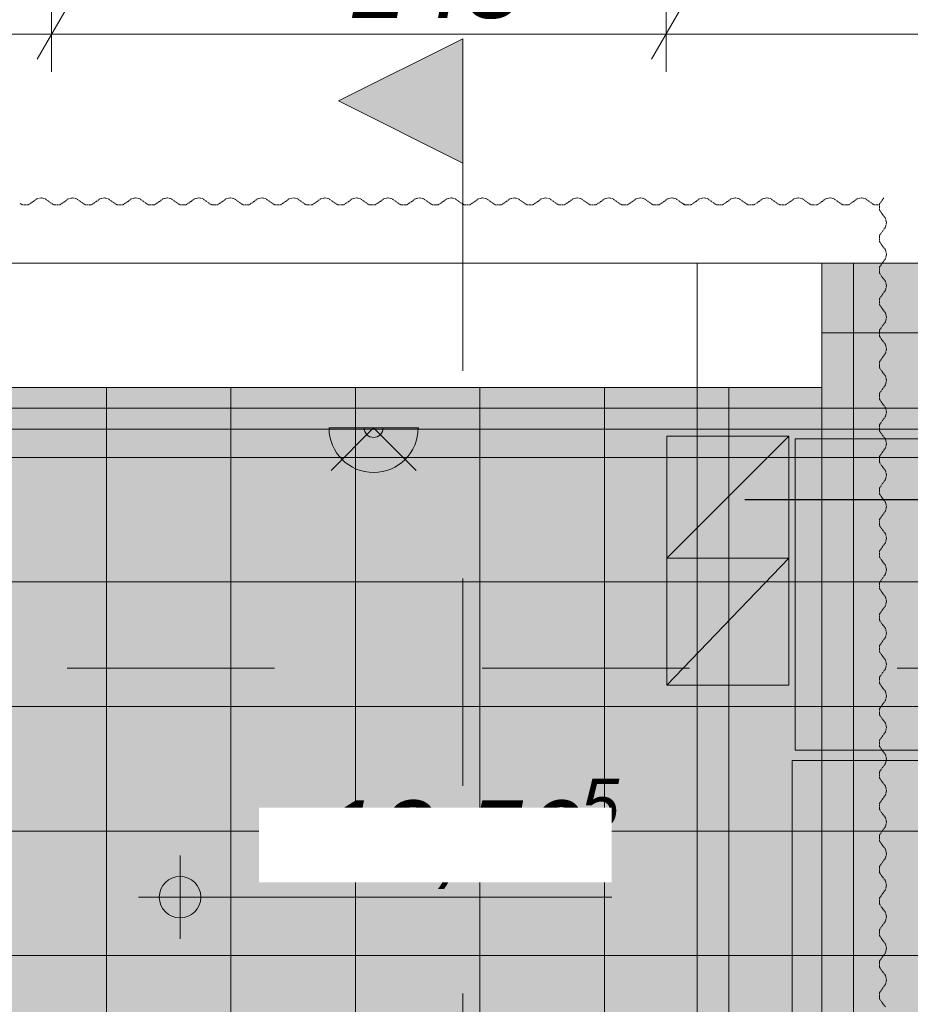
# Model space of a CAD drawing. Header units: centimetres. Extents: x -520 to 6098, y -2003 to 4462.
# Tile 29 of 52: x 1389 to 1604, y 1968 to 2205. Entities that reach past the tile are written whole.
import ezdxf

# ---------------------------------------------------------------- set-up
doc = ezdxf.new("R2010")
doc.units = ezdxf.units.CM
doc.header["$LTSCALE"] = 0.1
doc.header["$MEASUREMENT"] = 0
for name, pattern in [('11108-COL-C310_XMODEL$0$HIDDEN', [3.75, 2.5, -1.25]), ('Przerywana długa', [1000, 500, -500]), ('Wipeout_Contour', [1000, 0, -1000])]:
    doc.linetypes.add(name, pattern=pattern)
for name, color, linetype in [('1_przekroje.K_IR', 7, 'Continuous'), ('2_barierki.K_IR', 7, 'Continuous'), ('2_belki.K_IR', 7, 'Continuous'), ('2_schody.K_IR', 7, 'Continuous'), ('2_słupy.K_IR', 7, 'Continuous'), ('2_ściana dekoracyjna.K_IR', 7, 'Continuous'), ('3_lądowisko.K_IR', 7, 'Continuous'), ('3_oświetlenie.K_IR', 7, 'Continuous'), ('5_opisy.K_IR', 7, 'Continuous'), ('5_wymiary.K_IR', 7, 'Continuous')]:
    doc.layers.add(name, color=color, linetype=linetype)
doc.styles.add('GENERATED_STYLE_2', font='txt')
doc.dimstyles.new('GENERATED_STYLE__11', dxfattribs={"dimtxt": 18, "dimasz": 18.357488, "dimexe": 0.18, "dimexo": 4, "dimgap": 0.09, "dimtad": 1, "dimtih": 1, "dimtoh": 1, "dimdec": 0, "dimzin": 0, "dimdsep": 46, "dimtxsty": 'GENERATED_STYLE_2', "dimblk": 'ARROWHEAD_5', "dimblk1": 'ARROWHEAD_5', "dimblk2": 'ARROWHEAD_5', "dimcen": 0.09, "dimclrd": 1, "dimclre": 1, "dimclrt": 1, "dimadec": 1, "dimazin": 0, "dimtfac": 1, "dimtdec": 4, "dimtmove": 0, "dimatfit": 3, "dimfxl": 1, "dimtolj": 1, "dimtzin": 0, "dimarcsym": 0})
doc.dimstyles.new('GENERATED_STYLE__2', dxfattribs={"dimtxt": 18, "dimasz": 9.178744, "dimexe": 0.18, "dimexo": 2, "dimgap": 0.09, "dimtad": 1, "dimdec": 0, "dimzin": 0, "dimdsep": 46, "dimtxsty": 'GENERATED_STYLE_2', "dimblk": 'ARROWHEAD_2', "dimblk1": 'ARROWHEAD_2', "dimblk2": 'ARROWHEAD_2', "dimcen": 0.09, "dimclrd": 1, "dimclre": 1, "dimclrt": 1, "dimadec": 1, "dimazin": 0, "dimtfac": 1, "dimtdec": 4, "dimtmove": 0, "dimatfit": 3, "dimfxl": 1, "dimtolj": 1, "dimtzin": 0, "dimarcsym": 0})
doc.dimstyles.new('GENERATED_STYLE__3', dxfattribs={"dimtxt": 18, "dimasz": 9.178744, "dimexe": 0.18, "dimexo": 2, "dimgap": 0.09, "dimtad": 1, "dimtih": 1, "dimtoh": 1, "dimdec": 0, "dimzin": 0, "dimdsep": 46, "dimtxsty": 'GENERATED_STYLE_2', "dimblk": 'ARROWHEAD_2', "dimblk1": 'ARROWHEAD_2', "dimblk2": 'ARROWHEAD_2', "dimcen": 0.09, "dimclrd": 1, "dimclre": 1, "dimclrt": 1, "dimadec": 1, "dimazin": 0, "dimtfac": 1, "dimtdec": 4, "dimtmove": 0, "dimatfit": 3, "dimfxl": 1, "dimtolj": 1, "dimtzin": 0, "dimarcsym": 0})
doc.dimstyles.new('GENERATED_STYLE__6', dxfattribs={"dimtxt": 0.18, "dimasz": 18.24, "dimexe": 0.18, "dimexo": 0.0625, "dimgap": 0.09, "dimtad": 0, "dimtih": 1, "dimtoh": 1, "dimdec": 4, "dimzin": 0, "dimdsep": 46, "dimcen": 0.09, "dimadec": 0, "dimazin": 0, "dimtfac": 1, "dimtdec": 4, "dimtmove": 0, "dimatfit": 3, "dimldrblk": 'ARROWHEAD_5', "dimfxl": 1, "dimtolj": 1, "dimtzin": 0, "dimarcsym": 0})

# ---------------------------------------------------------------- blocks, each defined once
blk = doc.blocks.new('Belka_1_1', base_point=(1567.36, 2116.85))
at = {"layer": '2_belki.K_IR', "color": 7, "linetype": 'Continuous', "lineweight": 0}
for p, q in [((1552.36, 2116.85), (1552.36, 1776.85)), ((1552.36, 2116.85), (1582.36, 2116.85)), ((1582.36, 2116.85), (1582.36, 1776.85))]:
    blk.add_line(p, q, dxfattribs=at)
blk = doc.blocks.new('Arkusz blachy profilowanej 22_2')
at = {"layer": '2_ściana dekoracyjna.K_IR', "color": 251, "linetype": '11108-COL-C310_XMODEL$0$HIDDEN', "lineweight": 0, "true_color": 0x5f5f5f}
for p, q in [((-1.69, 47.64), (-1.69, 46.36)), ((-1.69, 46.36), (-0.9, 45.17)), ((-0.9, 45.17), (-0.24, 44.33)), ((-0.24, 44.33), (0, 43.27)), ((0, 43.27), (-0.24, 42.22)), ((-0.9, 41.37), (-1.69, 40.19)), ((-0.24, 42.22), (-0.9, 41.37)), ((-1.69, 40.19), (-1.69, 38.76)), ((-1.69, 38.76), (-0.9, 37.57)), ((-0.9, 37.57), (-0.24, 36.73)), ((-0.24, 36.73), (0, 35.67)), ((0, 35.67), (-0.24, 34.62)), ((-0.9, 33.77), (-1.69, 32.59)), ((-0.24, 34.62), (-0.9, 33.77)), ((-1.69, 32.59), (-1.69, 31.16)), ((-1.69, 31.16), (-0.9, 29.97)), ((-0.9, 29.97), (-0.24, 29.13)), ((-0.24, 29.13), (0, 28.07)), ((-0.9, 26.17), (-1.69, 24.99)), ((-0.24, 27.02), (-0.9, 26.17)), ((0, 28.07), (-0.24, 27.02)), ((-1.69, 24.99), (-1.69, 23.56)), ((-1.69, 23.56), (-0.9, 22.37)), ((-0.9, 22.37), (-0.24, 21.53)), ((-0.24, 21.53), (0, 20.47)), ((-0.24, 19.42), (-0.9, 18.57)), ((0, 20.47), (-0.24, 19.42)), ((-0.9, 18.57), (-1.69, 17.39)), ((-1.69, 17.39), (-1.69, 15.96)), ((-1.69, 15.96), (-0.9, 14.77)), ((-0.9, 14.77), (-0.24, 13.93)), ((-0.24, 13.93), (0, 12.87)), ((0, 12.87), (-0.24, 11.82)), ((-0.9, 10.97), (-1.69, 9.79)), ((-1.69, 9.79), (-1.69, 8.36)), ((-0.24, 11.82), (-0.9, 10.97)), ((-1.69, 8.36), (-0.9, 7.17)), ((-0.9, 7.17), (-0.24, 6.33)), ((-0.24, 6.33), (0, 5.27)), ((0, 5.27), (-0.24, 4.22)), ((-0.9, 3.37), (-1.69, 2.19)), ((-0.24, 4.22), (-0.9, 3.37)), ((-1.69, 2.19), (-1.69, 0.76)), ((-1.69, 0.76), (-1.19, 0))]:
    blk.add_line(p, q, dxfattribs=at)
blk = doc.blocks.new('Słup_1_1', base_point=(1567.36, 2131.85))
at = {"color": 254, "linetype": 'Wipeout_Contour', "lineweight": 0, "ltscale": 10584.233881}
blk.add_wipeout([(1552.36, 2146.85), (1552.36, 2116.85), (1582.36, 2116.85), (1582.36, 2146.85)], dxfattribs=at).dxf.layer = '2_słupy.K_IR'
at = {"layer": '2_słupy.K_IR', "color": 7, "linetype": 'Continuous', "lineweight": 0, "flags": 128}
blk.add_lwpolyline([(1552.36, 2146.85), (1582.36, 2146.85), (1582.36, 2116.85), (1552.36, 2116.85)], close=True, dxfattribs=at)
blk = doc.blocks.new('Arkusz blachy profilowanej 22_4')
at = {"layer": '2_ściana dekoracyjna.K_IR', "color": 251, "linetype": '11108-COL-C310_XMODEL$0$HIDDEN', "lineweight": 0, "true_color": 0x5f5f5f}
for p, q in [((-1.69, 161.05), (-1.69, 160.21)), ((-1.69, 160.21), (-0.9, 159.02)), ((-0.9, 159.02), (-0.24, 158.17)), ((-0.24, 158.17), (0, 157.12)), ((0, 157.12), (-0.24, 156.07)), ((-0.9, 155.22), (-1.69, 154.03)), ((-0.24, 156.07), (-0.9, 155.22)), ((-1.69, 154.03), (-1.69, 152.61)), ((-1.69, 152.61), (-0.9, 151.42)), ((-0.9, 151.42), (-0.24, 150.57)), ((-0.24, 150.57), (0, 149.52)), ((0, 149.52), (-0.24, 148.47)), ((-0.9, 147.62), (-1.69, 146.43)), ((-0.24, 148.47), (-0.9, 147.62)), ((-1.69, 146.43), (-1.69, 145.01)), ((-1.69, 145.01), (-0.9, 143.82)), ((-0.9, 143.82), (-0.24, 142.97)), ((-0.24, 142.97), (0, 141.92)), ((-0.9, 140.02), (-1.69, 138.83)), ((-0.24, 140.87), (-0.9, 140.02)), ((0, 141.92), (-0.24, 140.87)), ((-1.69, 138.83), (-1.69, 137.41)), ((-1.69, 137.41), (-0.9, 136.22)), ((-0.9, 136.22), (-0.24, 135.37)), ((-0.24, 135.37), (0, 134.32)), ((-0.24, 133.27), (-0.9, 132.42)), ((0, 134.32), (-0.24, 133.27)), ((-0.9, 132.42), (-1.69, 131.23)), ((-1.69, 131.23), (-1.69, 129.81)), ((-1.69, 129.81), (-0.9, 128.62)), ((-0.9, 128.62), (-0.24, 127.77)), ((-0.24, 127.77), (0, 126.72)), ((0, 126.72), (-0.24, 125.67)), ((-0.9, 124.82), (-1.69, 123.63)), ((-1.69, 123.63), (-1.69, 122.21)), ((-0.24, 125.67), (-0.9, 124.82)), ((-1.69, 122.21), (-0.9, 121.02)), ((-0.9, 121.02), (-0.24, 120.17)), ((-0.24, 120.17), (0, 119.12)), ((0, 119.12), (-0.24, 118.07)), ((-0.9, 117.22), (-1.69, 116.03)), ((-0.24, 118.07), (-0.9, 117.22)), ((-1.69, 116.03), (-1.69, 114.61)), ((-1.69, 114.61), (-0.9, 113.42)), ((-0.9, 113.42), (-0.24, 112.57)), ((-0.24, 112.57), (0, 111.52)), ((0, 111.52), (-0.24, 110.47)), ((-0.9, 109.62), (-1.69, 108.43)), ((-0.24, 110.47), (-0.9, 109.62)), ((-1.69, 108.43), (-1.69, 107.01)), ((-1.69, 107.01), (-0.9, 105.82)), ((-0.9, 105.82), (-0.24, 104.97)), ((-0.24, 104.97), (0, 103.92)), ((-0.9, 102.02), (-1.69, 100.83)), ((-0.24, 102.87), (-0.9, 102.02)), ((0, 103.92), (-0.24, 102.87)), ((-1.69, 100.83), (-1.69, 99.41)), ((-1.69, 99.41), (-0.9, 98.22)), ((-0.9, 98.22), (-0.24, 97.37)), ((-0.24, 97.37), (0, 96.32)), ((-0.24, 95.27), (-0.9, 94.42)), ((0, 96.32), (-0.24, 95.27)), ((-0.9, 94.42), (-1.69, 93.23)), ((-1.69, 93.23), (-1.69, 91.81)), ((-1.69, 91.81), (-0.9, 90.62)), ((-0.9, 90.62), (-0.24, 89.77)), ((-0.24, 89.77), (0, 88.72)), ((0, 88.72), (-0.24, 87.67)), ((-0.9, 86.82), (-1.69, 85.63)), ((-1.69, 85.63), (-1.69, 84.21)), ((-0.24, 87.67), (-0.9, 86.82)), ((-1.69, 84.21), (-0.9, 83.02)), ((-0.9, 83.02), (-0.24, 82.17)), ((-0.24, 82.17), (0, 81.12)), ((0, 81.12), (-0.24, 80.07)), ((-0.9, 79.22), (-1.69, 78.03)), ((-0.24, 80.07), (-0.9, 79.22)), ((-1.69, 78.03), (-1.69, 76.61)), ((-1.69, 76.61), (-0.9, 75.42)), ((-0.9, 75.42), (-0.24, 74.57)), ((-0.24, 74.57), (0, 73.52)), ((-0.9, 71.62), (-1.69, 70.43)), ((-0.24, 72.47), (-0.9, 71.62)), ((0, 73.52), (-0.24, 72.47)), ((-1.69, 70.43), (-1.69, 69.01)), ((-1.69, 69.01), (-0.9, 67.82)), ((-0.9, 67.82), (-0.24, 66.97)), ((-0.24, 66.97), (0, 65.92)), ((-0.24, 64.87), (-0.9, 64.02)), ((0, 65.92), (-0.24, 64.87)), ((-0.9, 64.02), (-1.69, 62.83)), ((-1.69, 62.83), (-1.69, 61.41)), ((-1.69, 61.41), (-0.9, 60.22)), ((-0.9, 60.22), (-0.24, 59.37)), ((-0.24, 59.37), (0, 58.32)), ((-0.24, 57.27), (-0.9, 56.42)), ((0, 58.32), (-0.24, 57.27)), ((-0.9, 56.42), (-1.69, 55.23)), ((-1.69, 55.23), (-1.69, 53.81)), ((-1.69, 53.81), (-0.9, 52.62)), ((-0.9, 52.62), (-0.24, 51.77)), ((-0.24, 51.77), (0, 50.72)), ((0, 50.72), (-0.24, 49.67)), ((-0.9, 48.82), (-1.69, 47.63)), ((-1.69, 47.63), (-1.69, 46.21)), ((-0.24, 49.67), (-0.9, 48.82)), ((-1.69, 46.21), (-0.9, 45.02)), ((-0.9, 45.02), (-0.24, 44.17)), ((-0.24, 44.17), (0, 43.12)), ((0, 43.12), (-0.24, 42.07)), ((-0.9, 41.22), (-1.69, 40.03)), ((-0.24, 42.07), (-0.9, 41.22)), ((-1.69, 40.03), (-1.69, 38.61)), ((-1.69, 38.61), (-0.9, 37.42)), ((-0.9, 37.42), (-0.24, 36.57)), ((-0.24, 36.57), (0, 35.52)), ((-0.9, 33.62), (-1.69, 32.43)), ((-0.24, 34.47), (-0.9, 33.62)), ((0, 35.52), (-0.24, 34.47)), ((-1.69, 32.43), (-1.69, 31.01)), ((-1.69, 31.01), (-0.9, 29.82)), ((-0.9, 29.82), (-0.24, 28.97)), ((-0.24, 28.97), (0, 27.92)), ((-0.24, 26.87), (-0.9, 26.02)), ((0, 27.92), (-0.24, 26.87)), ((-0.9, 26.02), (-1.69, 24.83)), ((-1.69, 24.83), (-1.69, 23.41)), ((-1.69, 23.41), (-0.9, 22.22)), ((-0.9, 22.22), (-0.24, 21.37)), ((-0.24, 21.37), (0, 20.32)), ((-0.24, 19.27), (-0.9, 18.42)), ((0, 20.32), (-0.24, 19.27)), ((-0.9, 18.42), (-1.69, 17.23)), ((-1.69, 17.23), (-1.69, 15.81)), ((-1.69, 15.81), (-0.9, 14.62)), ((-0.9, 14.62), (-0.24, 13.77)), ((-0.24, 13.77), (0, 12.72)), ((0, 12.72), (-0.24, 11.67)), ((-0.9, 10.82), (-1.69, 9.63)), ((-1.69, 9.63), (-1.69, 8.21)), ((-0.24, 11.67), (-0.9, 10.82)), ((-1.69, 8.21), (-0.9, 7.02)), ((-0.9, 7.02), (-0.24, 6.17)), ((-0.24, 6.17), (0, 5.12)), ((0, 5.12), (-0.24, 4.07)), ((-0.9, 3.22), (-1.69, 2.03)), ((-0.24, 4.07), (-0.9, 3.22)), ((-1.69, 2.03), (-1.69, 0.61)), ((-1.69, 0.61), (-1.29, 0))]:
    blk.add_line(p, q, dxfattribs=at)
blk = doc.blocks.new('Arkusz blachy profilowanej 22_5')
at = {"layer": '2_ściana dekoracyjna.K_IR', "color": 251, "linetype": '11108-COL-C310_XMODEL$0$HIDDEN', "lineweight": 0, "true_color": 0x5f5f5f}
for p, q in [((-0.9, 264.75), (-1.69, 263.56)), ((-1.69, 263.56), (-1.69, 262.14)), ((-0.65, 265.07), (-0.9, 264.75)), ((-1.69, 262.14), (-0.9, 260.95)), ((-0.9, 260.95), (-0.24, 260.1)), ((-0.24, 260.1), (0, 259.05)), ((0, 259.05), (-0.24, 258)), ((-0.9, 257.15), (-1.69, 255.96)), ((-0.24, 258), (-0.9, 257.15)), ((-1.69, 255.96), (-1.69, 254.54)), ((-1.69, 254.54), (-0.9, 253.35)), ((-0.9, 253.35), (-0.24, 252.5)), ((-0.24, 252.5), (0, 251.45)), ((0, 251.45), (-0.24, 250.4)), ((-0.9, 249.55), (-1.69, 248.36)), ((-0.24, 250.4), (-0.9, 249.55)), ((-1.69, 248.36), (-1.69, 246.94)), ((-1.69, 246.94), (-0.9, 245.75)), ((-0.9, 245.75), (-0.24, 244.9)), ((-0.24, 244.9), (0, 243.85)), ((-0.9, 241.95), (-1.69, 240.76)), ((-0.24, 242.8), (-0.9, 241.95)), ((0, 243.85), (-0.24, 242.8)), ((-1.69, 240.76), (-1.69, 239.34)), ((-1.69, 239.34), (-0.9, 238.15)), ((-0.9, 238.15), (-0.24, 237.3)), ((-0.24, 237.3), (0, 236.25)), ((-0.24, 235.2), (-0.9, 234.35)), ((0, 236.25), (-0.24, 235.2)), ((-0.9, 234.35), (-1.69, 233.16)), ((-1.69, 233.16), (-1.69, 231.74)), ((-1.69, 231.74), (-0.9, 230.55)), ((-0.9, 230.55), (-0.24, 229.7)), ((-0.24, 229.7), (0, 228.65)), ((0, 228.65), (-0.24, 227.6)), ((-0.9, 226.75), (-1.69, 225.56)), ((-1.69, 225.56), (-1.69, 224.14)), ((-0.24, 227.6), (-0.9, 226.75)), ((-1.69, 224.14), (-0.9, 222.95)), ((-0.9, 222.95), (-0.24, 222.1)), ((-0.24, 222.1), (0, 221.05)), ((0, 221.05), (-0.24, 220)), ((-0.9, 219.15), (-1.69, 217.96)), ((-0.24, 220), (-0.9, 219.15)), ((-1.69, 217.96), (-1.69, 216.54)), ((-1.69, 216.54), (-0.9, 215.35)), ((-0.9, 215.35), (-0.24, 214.5)), ((-0.24, 214.5), (0, 213.45)), ((-0.9, 211.55), (-1.69, 210.36)), ((-0.24, 212.4), (-0.9, 211.55)), ((0, 213.45), (-0.24, 212.4)), ((-1.69, 210.36), (-1.69, 208.94)), ((-1.69, 208.94), (-0.9, 207.75)), ((-0.9, 207.75), (-0.24, 206.9)), ((-0.24, 206.9), (0, 205.85)), ((-0.24, 204.8), (-0.9, 203.95)), ((0, 205.85), (-0.24, 204.8)), ((-0.9, 203.95), (-1.69, 202.76)), ((-1.69, 202.76), (-1.69, 201.34)), ((-1.69, 201.34), (-0.9, 200.15)), ((-0.9, 200.15), (-0.24, 199.3)), ((-0.24, 199.3), (0, 198.25)), ((-0.24, 197.2), (-0.9, 196.35)), ((0, 198.25), (-0.24, 197.2)), ((-0.9, 196.35), (-1.69, 195.16)), ((-1.69, 195.16), (-1.69, 193.74)), ((-1.69, 193.74), (-0.9, 192.55)), ((-0.9, 192.55), (-0.24, 191.7)), ((-0.24, 191.7), (0, 190.65)), ((0, 190.65), (-0.24, 189.6)), ((-0.9, 188.75), (-1.69, 187.56)), ((-1.69, 187.56), (-1.69, 186.14)), ((-0.24, 189.6), (-0.9, 188.75)), ((-1.69, 186.14), (-0.9, 184.95)), ((-0.9, 184.95), (-0.24, 184.1)), ((-0.24, 184.1), (0, 183.05)), ((0, 183.05), (-0.24, 182)), ((-0.9, 181.15), (-1.69, 179.96)), ((-0.24, 182), (-0.9, 181.15)), ((-1.69, 179.96), (-1.69, 178.54)), ((-1.69, 178.54), (-0.9, 177.35)), ((-0.9, 177.35), (-0.24, 176.5)), ((-0.24, 176.5), (0, 175.45)), ((-0.9, 173.55), (-1.69, 172.36)), ((-0.24, 174.4), (-0.9, 173.55)), ((0, 175.45), (-0.24, 174.4)), ((-1.69, 172.36), (-1.69, 170.94)), ((-1.69, 170.94), (-0.9, 169.75)), ((-0.9, 169.75), (-0.24, 168.9)), ((-0.24, 168.9), (0, 167.85)), ((-0.24, 166.8), (-0.9, 165.95)), ((0, 167.85), (-0.24, 166.8)), ((-0.9, 165.95), (-1.69, 164.76)), ((-1.69, 164.76), (-1.69, 163.34)), ((-1.69, 163.34), (-0.9, 162.15)), ((-0.9, 162.15), (-0.24, 161.3)), ((-0.24, 161.3), (0, 160.25)), ((-0.24, 159.2), (-0.9, 158.35)), ((0, 160.25), (-0.24, 159.2)), ((-0.9, 158.35), (-1.69, 157.16)), ((-1.69, 157.16), (-1.69, 155.74)), ((-1.69, 155.74), (-0.9, 154.55)), ((-0.9, 154.55), (-0.24, 153.7)), ((-0.24, 153.7), (0, 152.65)), ((0, 152.65), (-0.24, 151.6)), ((-0.9, 150.75), (-1.69, 149.56)), ((-1.69, 149.56), (-1.69, 148.14)), ((-0.24, 151.6), (-0.9, 150.75)), ((-1.69, 148.14), (-0.9, 146.95)), ((-0.9, 146.95), (-0.24, 146.1)), ((-0.24, 146.1), (0, 145.05)), ((0, 145.05), (-0.24, 144)), ((-0.9, 143.15), (-1.69, 141.96)), ((-0.24, 144), (-0.9, 143.15)), ((-1.69, 141.96), (-1.69, 140.54)), ((-1.69, 140.54), (-0.9, 139.35)), ((-0.9, 139.35), (-0.24, 138.5)), ((-0.24, 138.5), (0, 137.45)), ((-0.9, 135.55), (-1.69, 134.36)), ((-0.24, 136.4), (-0.9, 135.55)), ((0, 137.45), (-0.24, 136.4)), ((-1.69, 134.36), (-1.69, 132.94)), ((-1.69, 132.94), (-0.9, 131.75)), ((-0.9, 131.75), (-0.24, 130.9)), ((-0.24, 130.9), (0, 129.85)), ((-0.24, 128.8), (-0.9, 127.95)), ((0, 129.85), (-0.24, 128.8)), ((-0.9, 127.95), (-1.69, 126.76)), ((-1.69, 126.76), (-1.69, 125.34)), ((-1.69, 125.34), (-0.9, 124.15)), ((-0.9, 124.15), (-0.24, 123.3)), ((-0.24, 121.2), (-0.9, 120.35)), ((-0.24, 123.3), (0, 122.25)), ((0, 122.25), (-0.24, 121.2)), ((-0.9, 120.35), (-1.69, 119.16)), ((-1.69, 119.16), (-1.69, 117.74)), ((-1.69, 117.74), (-0.9, 116.55)), ((-0.9, 116.55), (-0.24, 115.7)), ((-0.24, 115.7), (0, 114.65)), ((0, 114.65), (-0.24, 113.6)), ((-0.9, 112.75), (-1.69, 111.56)), ((-1.69, 111.56), (-1.69, 110.14)), ((-0.24, 113.6), (-0.9, 112.75)), ((-1.69, 110.14), (-0.9, 108.95)), ((-0.9, 108.95), (-0.24, 108.1)), ((-0.24, 108.1), (0, 107.05)), ((0, 107.05), (-0.24, 106)), ((-0.9, 105.15), (-1.69, 103.96)), ((-0.24, 106), (-0.9, 105.15)), ((-1.69, 103.96), (-1.69, 102.54)), ((-1.69, 102.54), (-0.9, 101.35)), ((-0.9, 101.35), (-0.24, 100.5)), ((-0.24, 100.5), (0, 99.45)), ((-0.9, 97.55), (-1.69, 96.36)), ((-0.24, 98.4), (-0.9, 97.55)), ((0, 99.45), (-0.24, 98.4)), ((-1.69, 96.36), (-1.69, 94.94)), ((-1.69, 94.94), (-0.9, 93.75)), ((-0.9, 93.75), (-0.24, 92.9)), ((-0.24, 92.9), (0, 91.85)), ((-0.24, 90.8), (-0.9, 89.95)), ((0, 91.85), (-0.24, 90.8)), ((-0.9, 89.95), (-1.69, 88.76)), ((-1.69, 88.76), (-1.69, 87.34)), ((-1.69, 87.34), (-0.9, 86.15)), ((-0.9, 86.15), (-0.24, 85.3)), ((-0.24, 83.2), (-0.9, 82.35)), ((-0.24, 85.3), (0, 84.25)), ((0, 84.25), (-0.24, 83.2)), ((-0.9, 82.35), (-1.69, 81.16)), ((-1.69, 81.16), (-1.69, 79.74)), ((-1.69, 79.74), (-0.9, 78.55)), ((-0.9, 78.55), (-0.24, 77.7)), ((-0.24, 77.7), (0, 76.65)), ((0, 76.65), (-0.24, 75.6)), ((-0.9, 74.75), (-1.69, 73.56)), ((-1.69, 73.56), (-1.69, 72.14)), ((-0.24, 75.6), (-0.9, 74.75)), ((-1.69, 72.14), (-0.9, 70.95)), ((-0.9, 70.95), (-0.24, 70.1))]:
    blk.add_line(p, q, dxfattribs=at)
blk = doc.blocks.new('Strop_36_1', base_point=(1377.36, 1941.85))
at = {"layer": '2_schody.K_IR', "linetype": 'Continuous', "lineweight": 0, "true_color": 0xffffff}
blk.add_hatch(color=7, dxfattribs=at).paths.add_polyline_path([(1377.36, 1941.85), (1357.36, 1941.85), (1357.36, 1746.85), (1717.37, 1746.85), (1717.37, 1912.08), (1717.37, 2146.85), (1582.36, 2146.85), (1582.36, 2116.85), (1552.36, 2116.85), (1377.36, 2116.85)])
h = blk.add_hatch(dxfattribs=at)
h.set_pattern_fill('Siatka_30x30_0001', style=0, pattern_type=2)
h.set_pattern_definition([(0, (0, 0), (0, 30), []), (90, (0, 0), (-30, 0), [])])
h.paths.add_polyline_path([(1377.36, 1941.85), (1357.36, 1941.85), (1357.36, 1746.85), (1717.37, 1746.85), (1717.37, 1912.08), (1717.37, 2146.85), (1582.36, 2146.85), (1582.36, 2116.85), (1552.36, 2116.85), (1377.36, 2116.85)])
at = {"layer": '2_schody.K_IR', "color": 7, "linetype": 'Continuous', "lineweight": 9, "flags": 128}
blk.add_lwpolyline([(1377.36, 1941.85), (1357.36, 1941.85), (1357.36, 1746.85), (1717.37, 1746.85), (1717.37, 1912.08), (1717.37, 2146.85), (1582.36, 2146.85), (1582.36, 2116.85), (1552.36, 2116.85), (1377.36, 2116.85)], close=True, dxfattribs=at)
blk = doc.blocks.new('Strop_37_1', base_point=(1575.23, 1927))
at = {"layer": '3_lądowisko.K_IR', "linetype": 'Continuous', "lineweight": 0, "true_color": 0x7f0000}
blk.add_hatch(color=16, dxfattribs=at).paths.add_polyline_path([(1575.23, 1927), (1675.23, 1927), (1675.23, 2027), (1575.23, 2027)])
at = {"layer": '3_lądowisko.K_IR', "color": 7, "linetype": 'Continuous', "lineweight": 15, "flags": 128}
blk.add_lwpolyline([(1575.23, 1927), (1675.23, 1927), (1675.23, 2027), (1575.23, 2027)], close=True, dxfattribs=at)
blk = doc.blocks.new('Strop_38_1', base_point=(1610.93, 2029.47))
at = {"layer": '3_lądowisko.K_IR', "linetype": 'Continuous', "lineweight": 0, "true_color": 0x7f0000}
blk.add_hatch(color=16, dxfattribs=at).paths.add_polyline_path([(1610.93, 2029.47), (1610.93, 2104.47), (1575.93, 2104.47), (1575.93, 2029.47)])
at = {"layer": '3_lądowisko.K_IR', "color": 7, "linetype": 'Continuous', "lineweight": 15, "flags": 128}
blk.add_lwpolyline([(1610.93, 2029.47), (1610.93, 2104.47), (1575.93, 2104.47), (1575.93, 2029.47)], close=True, dxfattribs=at)
blk = doc.blocks.new('Belka_2_1', base_point=(932.36, 2131.85))
at = {"layer": '2_belki.K_IR', "color": 7, "linetype": 'Continuous', "lineweight": 0}
for p, q in [((932.36, 2146.85), (1552.36, 2146.85)), ((1552.36, 2116.85), (1552.36, 2146.85)), ((932.36, 2116.85), (1552.36, 2116.85))]:
    blk.add_line(p, q, dxfattribs=at)
blk = doc.blocks.new('Belka_4_1', base_point=(1567.36, 2116.85))
at = {"layer": '2_belki.K_IR', "color": 7, "linetype": 'Continuous', "lineweight": 0}
for p, q in [((1552.36, 2116.85), (1552.36, 1776.85)), ((1552.36, 2116.85), (1582.36, 2116.85)), ((1582.36, 2116.85), (1582.36, 1776.85))]:
    blk.add_line(p, q, dxfattribs=at)
blk = doc.blocks.new('Balustrada_4_1')
at = {"layer": '2_barierki.K_IR', "linetype": 'Continuous', "lineweight": 0, "true_color": 0xffffff}
for points in [[(1377.36, 2111.86), (1377.36, 2106.86), (1707.37, 2106.85), (1712.37, 2111.85)], [(1712.37, 2111.85), (1707.37, 2106.85), (1707.37, 1922.88), (1712.37, 1917.88)], [(1552.36, 1917.88), (1552.36, 1922.88), (1542.36, 1922.88), (1542.36, 1917.88)], [(1712.37, 1917.88), (1707.37, 1922.88), (1552.36, 1922.88), (1552.36, 1917.88)]]:
    blk.add_hatch(color=7, dxfattribs=at).paths.add_polyline_path(points)
at = {"layer": '2_barierki.K_IR', "color": 7, "linetype": 'Continuous', "lineweight": 15}
for p, q in [((1377.36, 2111.86), (1377.36, 2106.86)), ((1712.37, 2111.85), (1377.36, 2111.86)), ((1712.37, 1917.88), (1712.37, 2111.85)), ((1377.36, 2106.86), (1707.37, 2106.85)), ((1707.37, 2106.85), (1707.37, 1922.88)), ((1552.36, 1922.88), (1542.36, 1922.88)), ((1542.36, 1922.88), (1542.36, 1917.88)), ((1707.37, 1922.88), (1552.36, 1922.88)), ((1542.36, 1917.88), (1552.36, 1917.88)), ((1552.36, 1917.88), (1712.37, 1917.88))]:
    blk.add_line(p, q, dxfattribs=at)
blk = doc.blocks.new('*D241')
at = {"layer": '5_wymiary.K_IR', "color": 1, "linetype": 'Continuous', "lineweight": 0}
for p, q in [((1377.36, 2222.94), (1377.36, 2241.06)), ((1552.42, 2222.94), (1552.42, 2241.06)), ((1380.85, 2238.04), (1373.87, 2225.96)), ((1548.93, 2225.96), (1555.91, 2238.04)), ((1371.45, 2232), (1377.36, 2232)), ((1377.36, 2232), (1552.42, 2232)), ((1552.42, 2232), (1558.33, 2232))]:
    blk.add_line(p, q, dxfattribs=at)
at = {"color": 254, "linetype": 'Wipeout_Contour', "lineweight": 0, "ltscale": 10721.52983}
blk.add_wipeout([(1444.4, 2235.6), (1485.38, 2235.6), (1485.38, 2253.6), (1444.4, 2253.6)], dxfattribs=at).dxf.layer = '5_wymiary.K_IR'
at = {"layer": '5_wymiary.K_IR', "color": 1, "lineweight": 0, "insert": (1444.4, 2235.6), "char_height": 18, "attachment_point": 7, "style": 'GENERATED_STYLE_2'}
blk.add_mtext('\\A1;{\\pql;\\fArial|b0|i1|c238|p38;175}', dxfattribs=at)
blk = doc.blocks.new('ARROWHEAD_2')
at = {"color": 0, "linetype": 'Continuous', "lineweight": 0}
for p, q in [((-0.378, -0.655), (0.378, 0.655)), ((0, 0), (-1, 0))]:
    blk.add_line(p, q, dxfattribs=at)
blk = doc.blocks.new('*D269')
at = {"layer": '5_wymiary.K_IR', "color": 1, "linetype": 'Continuous', "lineweight": 0}
for p, q in [((1552.36, 2222.94), (1552.36, 2241.06)), ((1717.37, 2222.94), (1717.37, 2241.06)), ((1555.85, 2238.04), (1548.87, 2225.96)), ((1713.88, 2225.96), (1720.85, 2238.04)), ((1546.45, 2232), (1552.36, 2232)), ((1552.36, 2232), (1717.37, 2232)), ((1717.37, 2232), (1723.27, 2232))]:
    blk.add_line(p, q, dxfattribs=at)
at = {"color": 254, "linetype": 'Wipeout_Contour', "lineweight": 0, "ltscale": 11107.695955}
blk.add_wipeout([(1614.37, 2235.6), (1655.35, 2235.6), (1655.35, 2253.6), (1614.37, 2253.6)], dxfattribs=at).dxf.layer = '5_wymiary.K_IR'
at = {"layer": '5_wymiary.K_IR', "color": 1, "lineweight": 0, "insert": (1614.37, 2235.6), "char_height": 18, "attachment_point": 7, "style": 'GENERATED_STYLE_2'}
blk.add_mtext('\\A1;{\\pql;\\fArial|b0|i1|c238|p38;165}', dxfattribs=at)
blk = doc.blocks.new('*D275')
at = {"layer": '5_wymiary.K_IR', "color": 1, "linetype": 'Continuous', "lineweight": 0}
for p, q in [((1837.37, 2146.85), (1837.37, 2152.76)), ((1843.41, 2143.37), (1831.33, 2150.34)), ((1846.42, 2146.85), (1828.31, 2146.85)), ((1837.37, 1789.28), (1837.37, 2146.85)), ((1831.33, 1792.77), (1843.41, 1785.8)), ((1846.42, 1789.28), (1828.31, 1789.28)), ((1837.37, 1783.38), (1837.37, 1789.28))]:
    blk.add_line(p, q, dxfattribs=at)
at = {"layer": '5_wymiary.K_IR', "color": 1, "lineweight": 0, "insert": (1834.06, 1943.07), "char_height": 18, "attachment_point": 7, "rotation": 90, "style": 'GENERATED_STYLE_2'}
blk.add_mtext('\\A1;{\\pql;\\fArial|b0|i1|c238|p38;357\\fArial|b0|i1|c238|p38;\\A1{\\H.66x;\\S5^  ;}}', dxfattribs=at)
at = {"color": 254, "linetype": 'Wipeout_Contour', "lineweight": 0, "ltscale": 10735.645385}
blk.add_wipeout([(1833.77, 1943.07), (1833.77, 1993.06), (1815.77, 1993.06), (1815.77, 1943.07)], dxfattribs=at).dxf.layer = '5_wymiary.K_IR'
blk = doc.blocks.new('*D281')
at = {"layer": '5_wymiary.K_IR', "color": 1, "linetype": 'Continuous', "lineweight": 0}
for p, q in [((902.36, 2282.94), (902.36, 2301.06)), ((1717.37, 2282.94), (1717.37, 2301.06)), ((905.85, 2298.04), (898.87, 2285.96)), ((1713.88, 2285.96), (1720.85, 2298.04)), ((896.45, 2292), (902.36, 2292)), ((902.36, 2292), (1717.37, 2292)), ((1717.37, 2292), (1723.27, 2292))]:
    blk.add_line(p, q, dxfattribs=at)
at = {"color": 254, "linetype": 'Wipeout_Contour', "lineweight": 0, "ltscale": 10603.591485}
blk.add_wipeout([(1289.37, 2295.6), (1330.35, 2295.6), (1330.35, 2313.6), (1289.37, 2313.6)], dxfattribs=at).dxf.layer = '5_wymiary.K_IR'
at = {"layer": '5_wymiary.K_IR', "color": 1, "lineweight": 0, "insert": (1289.37, 2295.6), "char_height": 18, "attachment_point": 7, "style": 'GENERATED_STYLE_2'}
blk.add_mtext('\\A1;{\\pql;\\fArial|b0|i1|c238|p38;815}', dxfattribs=at)
blk = doc.blocks.new('*D289')
at = {"layer": '5_wymiary.K_IR', "color": 1, "linetype": 'Continuous', "lineweight": 0}
for p, q in [((1544.86, 2211.06), (1544.86, 2192.94)), ((1709.87, 2211.06), (1709.87, 2192.94)), ((1541.37, 2195.96), (1548.34, 2208.04)), ((1706.38, 2195.96), (1713.35, 2208.04)), ((1544.86, 2202), (1396.78, 2202)), ((1709.87, 2202), (1544.86, 2202)), ((1717.37, 2202), (1709.87, 2202))]:
    blk.add_line(p, q, dxfattribs=at)
at = {"color": 254, "linetype": 'Wipeout_Contour', "lineweight": 0, "ltscale": 10993.134208}
blk.add_wipeout([(1606.87, 2205.6), (1647.85, 2205.6), (1647.85, 2223.6), (1606.87, 2223.6)], dxfattribs=at).dxf.layer = '5_wymiary.K_IR'
at = {"layer": '5_wymiary.K_IR', "color": 1, "lineweight": 0, "insert": (1606.87, 2205.6), "char_height": 18, "attachment_point": 7, "style": 'GENERATED_STYLE_2'}
blk.add_mtext('\\A1;{\\pql;\\fArial|b0|i1|c238|p38;165}', dxfattribs=at)
blk = doc.blocks.new('*D290')
at = {"layer": '5_wymiary.K_IR', "color": 1, "linetype": 'Continuous', "lineweight": 0}
for p, q in [((1396.78, 2211.06), (1396.78, 2192.94)), ((1393.3, 2195.96), (1400.27, 2208.04)), ((1541.37, 2195.96), (1548.34, 2208.04)), ((1396.78, 2202), (1377.36, 2202)), ((1544.86, 2202), (1396.78, 2202))]:
    blk.add_line(p, q, dxfattribs=at)
at = {"layer": '5_wymiary.K_IR', "color": 1, "lineweight": 0, "insert": (1400.27, 2205.31), "char_height": 18, "attachment_point": 7, "style": 'GENERATED_STYLE_2'}
blk.add_mtext('\\A1;{\\pql;\\fArial|b0|i1|c238|p38;19\\fArial|b0|i1|c238|p38;\\A1{\\H.66x;\\S5^  ;}}', dxfattribs=at)
at = {"color": 254, "linetype": 'Wipeout_Contour', "lineweight": 0, "ltscale": 10674.717338}
blk.add_wipeout([(1468.5, 2205.6), (1509.48, 2205.6), (1509.48, 2223.6), (1468.5, 2223.6)], dxfattribs=at).dxf.layer = '5_wymiary.K_IR'
at = {"layer": '5_wymiary.K_IR', "color": 1, "lineweight": 0, "insert": (1468.5, 2205.6), "char_height": 18, "attachment_point": 7, "style": 'GENERATED_STYLE_2'}
blk.add_mtext('\\A1;{\\pql;\\fArial|b0|i1|c238|p38;148}', dxfattribs=at)
at = {"color": 254, "linetype": 'Wipeout_Contour', "lineweight": 0, "ltscale": 10519.832874}
blk.add_wipeout([(1400.27, 2205.6), (1436.61, 2205.6), (1436.61, 2223.6), (1400.27, 2223.6)], dxfattribs=at).dxf.layer = '5_wymiary.K_IR'
blk = doc.blocks.new('*D291')
at = {"layer": '5_wymiary.K_IR', "color": 1, "linetype": 'Continuous', "lineweight": 0}
for p, q in [((1373.87, 2195.96), (1380.85, 2208.04)), ((1393.3, 2195.96), (1400.27, 2208.04)), ((1396.78, 2202), (1377.36, 2202))]:
    blk.add_line(p, q, dxfattribs=at)
blk = doc.blocks.new('*D292')
at = {"layer": '5_wymiary.K_IR', "color": 1, "linetype": 'Continuous', "lineweight": 0}
for p, q in [((1377.36, 2211.06), (1377.36, 2192.94)), ((1103.87, 2195.96), (1110.85, 2208.04)), ((1373.87, 2195.96), (1380.85, 2208.04)), ((1377.36, 2202), (1107.36, 2202)), ((1396.78, 2202), (1377.36, 2202))]:
    blk.add_line(p, q, dxfattribs=at)
at = {"color": 254, "linetype": 'Wipeout_Contour', "lineweight": 0, "ltscale": 10184.201449}
blk.add_wipeout([(1235.53, 2205.6), (1276.51, 2205.6), (1276.51, 2223.6), (1235.53, 2223.6)], dxfattribs=at).dxf.layer = '5_wymiary.K_IR'
at = {"layer": '5_wymiary.K_IR', "color": 1, "lineweight": 0, "insert": (1235.53, 2205.6), "char_height": 18, "attachment_point": 7, "style": 'GENERATED_STYLE_2'}
blk.add_mtext('\\A1;{\\pql;\\fArial|b0|i1|c238|p38;270}', dxfattribs=at)
at = {"color": 254, "linetype": 'Wipeout_Contour', "lineweight": 0, "ltscale": 9935.102464}
blk.add_wipeout([(1110.85, 2205.6), (1138.17, 2205.6), (1138.17, 2223.6), (1110.85, 2223.6)], dxfattribs=at).dxf.layer = '5_wymiary.K_IR'
at = {"layer": '5_wymiary.K_IR', "color": 1, "lineweight": 0, "insert": (1110.85, 2205.6), "char_height": 18, "attachment_point": 7, "style": 'GENERATED_STYLE_2'}
blk.add_mtext('\\A1;{\\pql;\\fArial|b0|i1|c238|p38;10}', dxfattribs=at)
blk = doc.blocks.new('Ewakuacja - Lampa')
at = {"layer": '3_oświetlenie.K_IR', "color": 7, "linetype": 'Continuous', "lineweight": 0}
for p, q in [((0, 10.75), (21.5, 10.75)), ((0, 10.75), (21.5, 10.75)), ((10.75, 10.75), (0.5, 0.5)), ((10.75, 10.75), (21, 0.5))]:
    blk.add_line(p, q, dxfattribs=at)
for radius in [10.75, 10.75, 2.3]:
    blk.add_arc((10.75, 10.75), radius, 180, 0, dxfattribs=at)
blk.add_point((0, 10.75), dxfattribs=at)
blk.add_point((0, 10.75), dxfattribs=at)
blk = doc.blocks.new('Przycisk START STOP')
at = {"layer": '3_oświetlenie.K_IR', "linetype": 'Continuous', "lineweight": 0}
for points in [[(29.39, 30.57), (29.39, 59.95), (0, 30.57)], [(29.39, 0), (29.39, 30.57), (0, 0)]]:
    blk.add_hatch(color=1, dxfattribs=at).paths.add_polyline_path(points)
at = {"layer": '3_oświetlenie.K_IR', "color": 7, "linetype": 'Continuous', "lineweight": 13}
for p, q in [((0, 59.95), (0, 0)), ((29.39, 59.95), (0, 59.95)), ((29.39, 59.95), (0, 30.57)), ((29.39, 0), (29.39, 59.95)), ((0, 30.57), (29.39, 30.57)), ((29.39, 30.57), (0, 0)), ((0, 0), (29.39, 0))]:
    blk.add_line(p, q, dxfattribs=at)
blk = doc.blocks.new('Koty wysokościowe_4_1', base_point=(1427.74, 1994.09))
at = {"layer": '5_wymiary.K_IR', "linetype": 'Continuous', "lineweight": 0}
for points in [[(1427.74, 1994.09), (1432.74, 1994.09), (1432.36, 1996), (1431.27, 1997.62), (1429.65, 1998.71), (1427.74, 1999.09)], [(1427.74, 1994.09), (1422.74, 1994.09), (1423.12, 1992.17), (1424.2, 1990.55), (1425.83, 1989.47), (1427.74, 1989.09)]]:
    blk.add_hatch(color=1, dxfattribs=at).paths.add_polyline_path(points)
at = {"layer": '5_wymiary.K_IR', "color": 1, "linetype": 'Continuous', "lineweight": 0}
for p, q in [((1427.74, 1984.09), (1427.74, 2004.09)), ((1417.74, 1994.09), (1531.79, 1994.09))]:
    blk.add_line(p, q, dxfattribs=at)
blk.add_circle((1427.74, 1994.09), 5, dxfattribs=at)
at = {"layer": '5_wymiary.K_IR', "color": 1, "lineweight": 0, "insert": (1446.74, 1994.13), "char_height": 18, "attachment_point": 7, "style": 'GENERATED_STYLE_2'}
blk.add_mtext('\\A1;{\\pql;\\fArial|b0|i1|c238|p38;+12,56\\fArial|b0|i1|c238|p38;\\A1{\\H.66x;\\S5^  ;}}', dxfattribs=at)
at = {"color": 254, "linetype": 'Wipeout_Contour', "lineweight": 0, "ltscale": 9996.691885}
blk.add_wipeout([(1446.74, 1997.69), (1531.79, 1997.69), (1531.79, 2015.69), (1446.74, 2015.69)], dxfattribs=at).dxf.layer = '5_wymiary.K_IR'
blk = doc.blocks.new('*D517')
at = {"layer": '5_wymiary.K_IR', "linetype": 'Continuous', "lineweight": 0}
for points in [[(1581.53, 471.52), (1563.78, 463.92), (1569.96, 456.06)], [(1687.46, 256.79), (1668.15, 257.02), (1670.62, 247.33)]]:
    blk.add_hatch(color=1, dxfattribs=at).paths.add_polyline_path(points)
at = {"layer": '5_wymiary.K_IR', "color": 1, "linetype": 'Continuous', "lineweight": 0}
for p, q in [((1581.53, 471.52), (1563.78, 463.92)), ((1581.53, 471.52), (1569.96, 456.06)), ((1569.96, 456.06), (1563.78, 463.92)), ((1687.46, 256.79), (1668.15, 257.02)), ((1670.62, 247.33), (1668.15, 257.02)), ((1687.46, 256.79), (1670.62, 247.33))]:
    blk.add_line(p, q, dxfattribs=at)
blk.add_arc((1648.63, 371.13), 120.75, 132.6211, 279.8951, dxfattribs=at)
at = {"color": 254, "linetype": 'Wipeout_Contour', "lineweight": 0, "ltscale": 6081.778047}
blk.add_wipeout([(1449.06, 297.03), (1527.92, 297.03), (1527.92, 322.46), (1449.06, 322.46)], dxfattribs=at).dxf.layer = '5_wymiary.K_IR'
at = {"layer": '5_wymiary.K_IR', "color": 1, "lineweight": 0, "insert": (1452.78, 300.75), "char_height": 18, "attachment_point": 7, "style": 'GENERATED_STYLE_2'}
blk.add_mtext('\\A1;{\\pql;\\fArial|b0|i1|c238|p38;165,0°}', dxfattribs=at)
blk = doc.blocks.new('ARROWHEAD_5')
at = {"linetype": 'Continuous', "lineweight": 0}
blk.add_hatch(color=0, dxfattribs=at).paths.add_polyline_path([(-1, 0.2679), (0, 0), (-1, -0.2679)])
at = {"color": 0, "linetype": 'Continuous', "lineweight": 0}
blk.add_line((0, 0), (-1, 0), dxfattribs=at)
blk = doc.blocks.new('Płaszczyzna odcinająca_1_1', base_point=(1495.89, 2185.89))
at = {"layer": '1_przekroje.K_IR', "linetype": 'Continuous', "lineweight": 0, "true_color": 0x000000}
blk.add_hatch(color=18, dxfattribs=at).paths.add_polyline_path([(1495.89, 2200.89), (1495.89, 2170.89), (1465.89, 2185.89)])
at = {"layer": '1_przekroje.K_IR', "color": 7, "linetype": 'Continuous', "lineweight": 0}
for p, q in [((1465.89, 2185.89), (1495.89, 2200.89)), ((1495.89, 2200.89), (1495.89, 2170.89)), ((1495.89, 2170.89), (1465.89, 2185.89))]:
    blk.add_line(p, q, dxfattribs=at)
at = {"layer": '1_przekroje.K_IR', "color": 7, "linetype": 'Przerywana długa', "lineweight": 15}
blk.add_line((1495.89, 2170.89), (1495.89, -1087.99), dxfattribs=at)
blk = doc.blocks.new('Płaszczyzna odcinająca_2_1', base_point=(3165.54, 2049.23))
at = {"layer": '1_przekroje.K_IR', "color": 7, "linetype": 'Przerywana długa', "lineweight": 15}
blk.add_line((3150.54, 2049.23), (-132.14, 2049.23), dxfattribs=at)
blk = doc.blocks.new('Wymiary_12', base_point=(1717.37, 2202))
at = {"layer": '5_wymiary.K_IR', "color": 1, "linetype": 'Continuous', "lineweight": 0}
dim = blk.add_linear_dim(base=(1544.86, 2202), p1=(1709.87, 1919.53), p2=(1544.86, 1919.42), angle=180, dimstyle='GENERATED_STYLE__3', dxfattribs=at)
dim.commit()
dim.dimension.update_dxf_attribs({"geometry": '*D289', "text_midpoint": (1627.46, 2214.6), "dimtype": 160})
dim = blk.add_linear_dim(base=(1396.78, 2202), p1=(1544.86, 1919.42), p2=(1396.78, 1959.36), angle=180, dimstyle='GENERATED_STYLE__3', dxfattribs=at)
dim.commit()
dim.dimension.update_dxf_attribs({"geometry": '*D290', "text_midpoint": (1489.08, 2214.6), "dimtype": 160})
dim = blk.add_linear_dim(base=(1377.36, 2202), p1=(1396.78, 1959.36), p2=(1377.36, 1951.86), angle=180, dimstyle='GENERATED_STYLE__3', dxfattribs=at)
dim.commit()
dim.dimension.update_dxf_attribs({"geometry": '*D291', "text_midpoint": (1438.3, 2214.6), "dimtype": 160})
dim = blk.add_linear_dim(base=(1107.36, 2202), p1=(1377.36, 1951.86), p2=(1107.36, 1951.86), angle=180, dimstyle='GENERATED_STYLE__3', dxfattribs=at)
dim.commit()
dim.dimension.update_dxf_attribs({"geometry": '*D292', "text_midpoint": (1256.11, 2214.6), "dimtype": 160})

msp = doc.modelspace()

# ---------------------------------------------------------------- block references
at = {"layer": '2_barierki.K_IR', "color": 252, "linetype": 'Continuous', "lineweight": 0}
msp.add_blockref('Balustrada_4_1', (0, 0), dxfattribs=at)
at = {"layer": '2_belki.K_IR', "color": 7, "lineweight": 0}
msp.add_blockref('Belka_1_1', (1567.36, 2116.85), dxfattribs=at)
at = {"layer": '2_ściana dekoracyjna.K_IR', "color": 251, "linetype": '11108-COL-C310_XMODEL$0$HIDDEN', "lineweight": 0, "true_color": 0x5f5f5f, "xscale": -1, "zscale": 100, "rotation": 270}
for name, p in [('Arkusz blachy profilowanej 22_4', (1389.13, 2162.55)), ('Arkusz blachy profilowanej 22_2', (1548.65, 2162.55))]:
    msp.add_blockref(name, p, dxfattribs=at)
at = {"layer": '2_ściana dekoracyjna.K_IR', "color": 251, "linetype": '11108-COL-C310_XMODEL$0$HIDDEN', "lineweight": 0, "true_color": 0x5f5f5f, "zscale": 100}
msp.add_blockref('Arkusz blachy profilowanej 22_5', (1597.99, 1897.48), dxfattribs=at)
at = {"layer": '3_lądowisko.K_IR', "color": 7, "linetype": 'Continuous', "lineweight": 15}
for name, p in [('Strop_38_1', (1610.93, 2029.47)), ('Strop_37_1', (1575.23, 1927))]:
    msp.add_blockref(name, p, dxfattribs=at)

# ---------------------------------------------------------------- next in the draw order: block references
at = {"layer": '2_słupy.K_IR', "color": 7, "lineweight": 30}
msp.add_blockref('Słup_1_1', (1567.36, 2131.85), dxfattribs=at)

# ---------------------------------------------------------------- next in the draw order: block references
at = {"layer": '2_belki.K_IR', "color": 7, "lineweight": 0}
for name, p in [('Belka_2_1', (932.36, 2131.85)), ('Belka_4_1', (1567.36, 2116.85))]:
    msp.add_blockref(name, p, dxfattribs=at)
at = {"layer": '2_schody.K_IR', "color": 7, "linetype": 'Continuous', "lineweight": 9}
msp.add_blockref('Strop_36_1', (1377.36, 1941.85), dxfattribs=at)

# ---------------------------------------------------------------- next in the draw order: dimensions: what is measured, and where the dimension line sits
at = {"layer": '5_wymiary.K_IR', "color": 1, "linetype": 'Continuous', "lineweight": 0}
dim = msp.add_linear_dim(base=(1552.42, 2232), p1=(1377.36, 2116.86), p2=(1552.42, 2116.9), dimstyle='GENERATED_STYLE__3', dxfattribs=at)
dim.commit()
dim.dimension.update_dxf_attribs({"geometry": '*D241', "text_midpoint": (1464.98, 2244.6), "dimtype": 160})

# ---------------------------------------------------------------- next in the draw order: dimensions: what is measured, and where the dimension line sits
dim = msp.add_linear_dim(base=(1717.37, 2232), p1=(1552.36, 2146.85), p2=(1717.37, 2144.57), dimstyle='GENERATED_STYLE__3', dxfattribs=at)
dim.commit()
dim.dimension.update_dxf_attribs({"geometry": '*D269', "text_midpoint": (1634.96, 2244.6), "dimtype": 160})

# ---------------------------------------------------------------- next in the draw order: dimensions: what is measured, and where the dimension line sits
dim = msp.add_linear_dim(base=(1837.37, 2146.85), p1=(1717.37, 1789.28), p2=(1582.36, 2146.85), angle=90, dimstyle='GENERATED_STYLE__2', dxfattribs=at)
dim.commit()
dim.dimension.update_dxf_attribs({"geometry": '*D275', "text_midpoint": (1824.77, 1987.97), "dimtype": 160, "text_rotation": 90})

# ---------------------------------------------------------------- next in the draw order: dimensions: what is measured, and where the dimension line sits
dim = msp.add_linear_dim(base=(1717.37, 2292), p1=(902.36, 2146.85), p2=(1717.37, 2146.85), angle=0, dimstyle='GENERATED_STYLE__3', dxfattribs=at)
dim.commit()
dim.dimension.update_dxf_attribs({"geometry": '*D281', "text_midpoint": (1309.96, 2304.6), "dimtype": 160})

# ---------------------------------------------------------------- next in the draw order: block references
msp.add_blockref('Wymiary_12', (1717.37, 2202), dxfattribs=at)

# ---------------------------------------------------------------- next in the draw order: block references
at = {"layer": '3_oświetlenie.K_IR', "color": 190, "linetype": 'Continuous', "lineweight": 50, "xscale": -1, "zscale": 100}
msp.add_blockref('Ewakuacja - Lampa', (1485.14, 2096.38), dxfattribs=at)
at = {"layer": '3_oświetlenie.K_IR', "color": 190, "linetype": 'Continuous', "lineweight": 50, "zscale": 100}
msp.add_blockref('Przycisk START STOP', (1545.06, 2045.18), dxfattribs=at)

# ---------------------------------------------------------------- next in the draw order: block references
at = {"layer": '5_wymiary.K_IR', "color": 1, "lineweight": 0}
msp.add_blockref('Koty wysokościowe_4_1', (1427.74, 1994.09), dxfattribs=at)

# ---------------------------------------------------------------- next in the draw order: dimensions: what is measured, and where the dimension line sits
at = {"layer": '5_wymiary.K_IR', "color": 1, "linetype": 'Continuous', "lineweight": 0}
dim = msp.add_angular_dim_3p(base=(1540.34, 317.71), center=(1648.63, 371.13), p1=(255.26, 2455.82), p2=(2454.97, -2003.15), dimstyle='GENERATED_STYLE__11', dxfattribs=at)
dim.commit()
dim.dimension.update_dxf_attribs({"geometry": '*D517', "text_midpoint": (1487.85, 309.75), "dimtype": 165})

# ---------------------------------------------------------------- next in the draw order: block references
at = {"layer": '1_przekroje.K_IR', "color": 7, "lineweight": 15}
for name, p in [('Płaszczyzna odcinająca_1_1', (1495.89, 2185.89)), ('Płaszczyzna odcinająca_2_1', (3165.54, 2049.23))]:
    msp.add_blockref(name, p, dxfattribs=at)

# ---------------------------------------------------------------- next in the draw order: leaders
at = {"layer": '5_opisy.K_IR', "color": 7, "linetype": 'Continuous', "lineweight": 0, "annotation_type": 0, "has_hookline": 1, "hookline_direction": 0, "text_width": 453.04}
msp.add_leader([(1563.86, 2089.86), (2222.34, 2090.33), (2247.64, 2090.33)], dimstyle='GENERATED_STYLE__6', dxfattribs=at)

doc.saveas('drawing.dxf')
